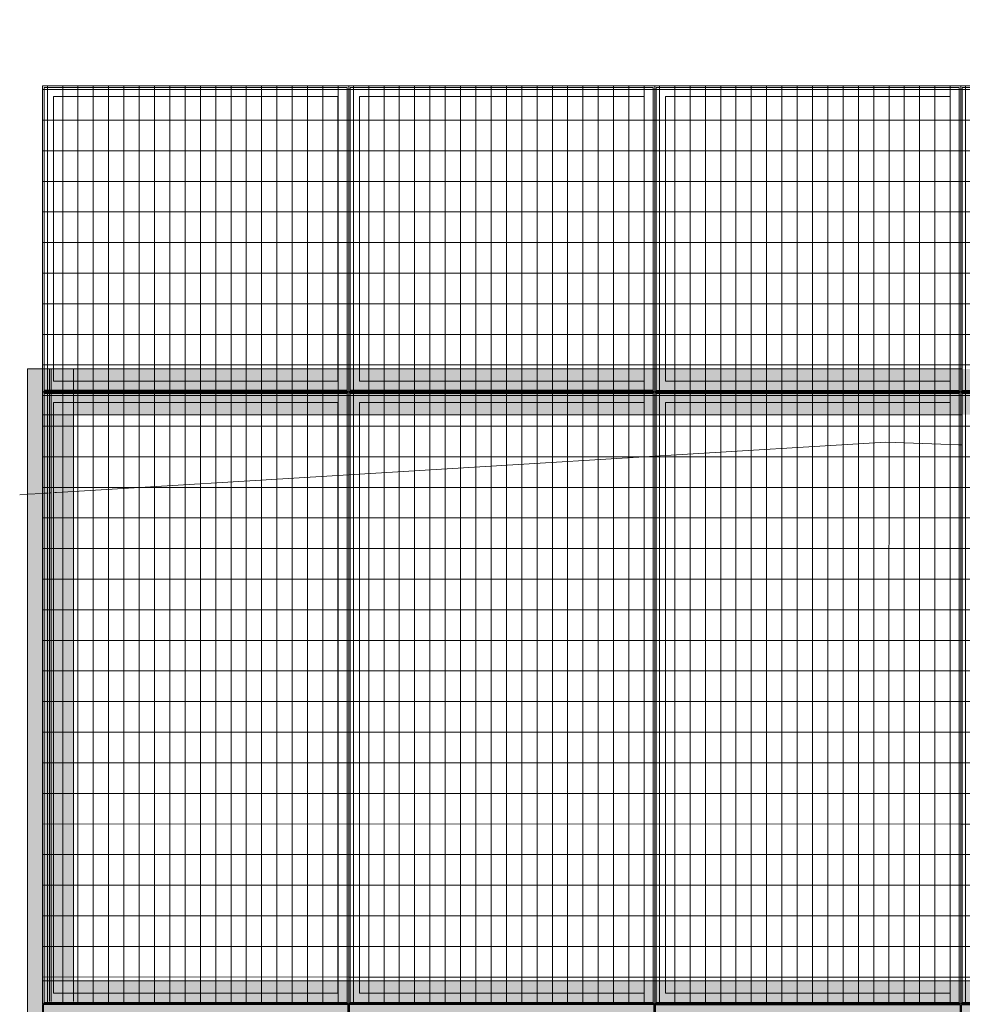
# Model space of a CAD drawing. Header units: metres. Extents: x -373759 to -373409, y 810976 to 811228.
# Tile 8 of 153: x -373684.46 to -373681.38, y 811119.88 to 811123.1. Entities that reach past the tile are written whole.
import ezdxf

# ---------------------------------------------------------------- set-up
doc = ezdxf.new("R2010")
doc.units = ezdxf.units.M
doc.header["$XCLIPFRAME"] = 2
doc.linetypes.add('TRAÇO 1mm', pattern=[2, 1, -1])
doc.layers.add('A-GENM', color=7, linetype='Continuous', lineweight=5)
doc.layers.add('S-BEAM', color=7, linetype='Continuous', lineweight=5)
doc.layers.add('BASE ALAMEDA JULIO MULLER 1_explodidoR01_dwg', color=7, linetype='Continuous', lineweight=5, true_color=0x767676)
doc.layers.add('Curva_Intermediária', color=7, linetype='Continuous', lineweight=9, true_color=0x656565)
picture_1 = doc.add_image_def('image1.jpg', size_in_pixel=(999, 584))

# ---------------------------------------------------------------- blocks, each defined once
blk = doc.blocks.new('BASE ALAMEDA JULIO MULLER 1_explodidoR01_dwg-478056-PISTA INFERIOR PARTE 1')
at = {"layer": 'Curva_Intermediária', "color": 9, "lineweight": 5, "true_color": 0xc0c0c0}
for p, q in [((-54847.2, 911756.4), (-54872.2, 911761.9)), ((-54798.8, 911745.8), (-54847.2, 911756.4)), ((-54793.9, 911744.8), (-54798, 911745.7)), ((-54789.1, 911743.7), (-54793.2, 911744.6)), ((-54785.1, 911742.8), (-54788.9, 911743.7)), ((-54781.6, 911742.1), (-54784.8, 911742.8)), ((-54770.6, 911739.7), (-54777.2, 911741.1)), ((-54759.1, 911737.1), (-54762.8, 911738)), ((-54754.8, 911736.2), (-54758.8, 911737.1)), ((-54700.4, 911724.3), (-54754.5, 911736.1)), ((-53854.4, 911539), (-54700.4, 911724.3)), ((-53820.9, 911531.6), (-53854.4, 911539)), ((-53785.9, 911524), (-53819.5, 911531.3)), ((-52875.8, 911324.6), (-53785.9, 911524)), ((-52842.1, 911317.2), (-52875.8, 911324.6)), ((-52807.3, 911309.6), (-52841, 911317)), ((-51876.5, 911082.7), (-51902.6, 911091)), ((-51869.7, 911080.5), (-51874, 911081.9)), ((-51864.5, 911078.8), (-51868.9, 911080.2))]:
    blk.add_line(p, q, dxfattribs=at)
at = {"layer": 'Curva_Intermediária', "color": 9, "lineweight": 5, "true_color": 0xc0c0c0, "flags": 128}
blk.add_lwpolyline([(-51902.6, 911091), (-52102.5, 911155.2), (-52807.3, 911309.6)], dxfattribs=at)
blk = doc.blocks.new('_EST_ PLACA PISO ESTRUTURAL MEIO - _EST_ PLACA PISO ESTRUTURAL MEIO-3577490-PISTA INFERIOR PARTE 1')
at = {"layer": 'A-GENM', "color": 253, "true_color": 0xaaaaaa}
for p, q in [((-1000, 500), (-1000, -500)), ((-997.5, 500), (997.5, 500)), ((-875.8, 500), (-997.5, 500)), ((997.5, 497.5), (-997.5, 497.5)), ((-997.5, 497.5), (997.5, 497.5)), ((-997.5, 497.5), (-997.5, -497.5)), ((-997.5, 497.5), (-997.5, -497.5)), ((-997.5, -497.5), (-997.5, 497.5)), ((-997.5, 497.5), (-997.5, -497.5)), ((-842.5, 500), (-875.8, 500)), ((-875.8, 497.5), (-875.8, -497.5)), ((842.5, 500), (-842.5, 500)), ((-842.5, -497.5), (-842.5, 497.5)), ((875.8, 500), (842.5, 500)), ((842.5, 497.5), (842.5, -497.5)), ((997.5, 500), (875.8, 500)), ((875.8, 497.5), (875.8, -497.5)), ((997.5, -497.5), (997.5, 497.5)), ((997.5, 497.5), (997.5, -497.5)), ((997.5, 497.5), (997.5, -497.5)), ((997.5, 497.5), (997.5, -497.5)), ((1000, 500), (1000, -500)), ((997.5, -497.5), (-997.5, -497.5)), ((-997.5, -497.5), (997.5, -497.5)), ((-997.5, -500), (-875.8, -500)), ((997.5, -500), (-997.5, -500)), ((-875.8, -500), (-842.5, -500)), ((-842.5, -500), (842.5, -500)), ((842.5, -500), (875.8, -500)), ((875.8, -500), (997.5, -500))]:
    blk.add_line(p, q, dxfattribs=at)
blk = doc.blocks.new('_EST_ PLACA PISO ESTRUTURAL MEIO - _EST_ PLACA PISO ESTRUTURAL MEIO-V3-PISTA INFERIOR PARTE 1')
at = {"layer": 'A-GENM', "color": 253, "true_color": 0xaaaaaa}
for p, q in [((-1000, 500), (-1000, -500)), ((-997.5, 500), (997.5, 500)), ((-875.8, 500), (-997.5, 500)), ((997.5, 497.5), (-997.5, 497.5)), ((-997.5, 497.5), (997.5, 497.5)), ((-997.5, 497.5), (-997.5, -497.5)), ((-997.5, 497.5), (-997.5, -497.5)), ((-997.5, -497.5), (-997.5, 497.5)), ((-997.5, 497.5), (-997.5, -497.5)), ((-842.5, 500), (-875.8, 500)), ((-875.8, 497.5), (-875.8, -497.5)), ((842.5, 500), (-842.5, 500)), ((-842.5, -497.5), (-842.5, 497.5)), ((875.8, 500), (842.5, 500)), ((842.5, 497.5), (842.5, -497.5)), ((997.5, 500), (875.8, 500)), ((875.8, 497.5), (875.8, -497.5)), ((997.5, -497.5), (997.5, 497.5)), ((997.5, 497.5), (997.5, -497.5)), ((997.5, 497.5), (997.5, -497.5)), ((997.5, 497.5), (997.5, -497.5)), ((1000, 500), (1000, -500)), ((997.5, -497.5), (-997.5, -497.5)), ((-997.5, -497.5), (997.5, -497.5)), ((-997.5, -500), (-875.8, -500)), ((997.5, -500), (-997.5, -500)), ((-875.8, -500), (-842.5, -500)), ((-842.5, -500), (842.5, -500)), ((842.5, -500), (875.8, -500)), ((875.8, -500), (997.5, -500))]:
    blk.add_line(p, q, dxfattribs=at)
blk = doc.blocks.new('_EST_ PLACA PISO ESTRUTURAL MEIO - _EST_ PLACA PISO ESTRUTURAL MEIO-V4-PISTA INFERIOR PARTE 1')
at = {"layer": 'A-GENM', "color": 253, "true_color": 0xaaaaaa}
for p, q in [((-1000, 500), (-1000, -500)), ((-997.5, 500), (997.5, 500)), ((-875.8, 500), (-997.5, 500)), ((997.5, 497.5), (-997.5, 497.5)), ((-997.5, 497.5), (997.5, 497.5)), ((-997.5, 497.5), (-997.5, -497.5)), ((-997.5, 497.5), (-997.5, -497.5)), ((-997.5, -497.5), (-997.5, 497.5)), ((-997.5, 497.5), (-997.5, -497.5)), ((-842.5, 500), (-875.8, 500)), ((-875.8, 497.5), (-875.8, -497.5)), ((842.5, 500), (-842.5, 500)), ((-842.5, -497.5), (-842.5, 497.5)), ((875.8, 500), (842.5, 500)), ((842.5, 497.5), (842.5, -497.5)), ((997.5, 500), (875.8, 500)), ((875.8, 497.5), (875.8, -497.5)), ((997.5, -497.5), (997.5, 497.5)), ((997.5, 497.5), (997.5, -497.5)), ((997.5, 497.5), (997.5, -497.5)), ((997.5, 497.5), (997.5, -497.5)), ((1000, 500), (1000, -500)), ((997.5, -497.5), (-997.5, -497.5)), ((-997.5, -497.5), (997.5, -497.5)), ((-997.5, -500), (-875.8, -500)), ((997.5, -500), (-997.5, -500)), ((-875.8, -500), (-842.5, -500)), ((-842.5, -500), (842.5, -500)), ((842.5, -500), (875.8, -500)), ((875.8, -500), (997.5, -500))]:
    blk.add_line(p, q, dxfattribs=at)
blk = doc.blocks.new('_EME_ GRADEX PISO 3X1  - _EME_ GRADEX PISO 3X1 -3587918-PISTA INFERIOR PARTE 1')
at = {"layer": 'A-GENM', "true_color": 0xaaaaaa}
h = blk.add_hatch(dxfattribs=at)
h.set_pattern_fill('FP_1', color=253, style=0, pattern_type=2)
h.set_pattern_definition([(270, (3125.54, 1874.46), (100, 6e-15), []), (0, (3125.54, 1874.46), (0, 50), [])])
h.paths.add_polyline_path([(0, -1000), (3000, -1000), (3000, 0), (0, 0), (0, -502.1)], flags=0)
at = {"layer": 'A-GENM', "color": 253, "true_color": 0xaaaaaa}
for p, q in [((0, -1000), (0, 0)), ((0, 0), (2000, 0)), ((2000, 0), (0, 0)), ((0, 0), (0, -1000)), ((0, -1000), (0, 0)), ((0, 0), (3000, 0)), ((3000, 0), (0, 0)), ((0, 0), (0, -1000)), ((2000, 0), (2000, -1000)), ((2000, -1000), (2000, 0)), ((3000, 0), (3000, -1000)), ((3000, -1000), (3000, 0)), ((5, -5), (1995, -5)), ((5, -995), (5, -5)), ((5, -5), (1995, -5)), ((5, -995), (5, -5)), ((1995, -5), (1995, -995)), ((1995, -5), (1995, -995)), ((2000, -1000), (2000, 0)), ((2000, 0), (3000, 0)), ((3000, 0), (2000, 0)), ((2000, 0), (2000, -1000)), ((2005, -5), (2995, -5)), ((2005, -995), (2005, -5)), ((2005, -5), (2995, -5)), ((2005, -995), (2005, -5)), ((2995, -5), (2995, -995)), ((2995, -5), (2995, -995)), ((3000, 0), (3000, -1000)), ((3000, -1000), (3000, 0)), ((1965, -35), (35, -35)), ((35, -35), (35, -965)), ((35, -965), (35, -35)), ((35, -35), (1965, -35)), ((1965, -965), (1965, -35)), ((1965, -35), (1965, -965)), ((2965, -35), (2035, -35)), ((2035, -35), (2035, -965)), ((2035, -965), (2035, -35)), ((2035, -35), (2965, -35)), ((2965, -965), (2965, -35)), ((2965, -35), (2965, -965)), ((35, -965), (1965, -965)), ((1965, -965), (35, -965)), ((2035, -965), (2965, -965)), ((2965, -965), (2035, -965)), ((1995, -995), (5, -995)), ((1995, -995), (5, -995)), ((2995, -995), (2005, -995)), ((2995, -995), (2005, -995)), ((2000, -1000), (0, -1000)), ((0, -1000), (2000, -1000)), ((3000, -1000), (0, -1000)), ((0, -1000), (3000, -1000)), ((3000, -1000), (2000, -1000)), ((2000, -1000), (3000, -1000))]:
    blk.add_line(p, q, dxfattribs=at)
blk = doc.blocks.new('M_W-Wide Flange - VIGA I 15X17-3833530-PISTA INFERIOR PARTE 1')
at = {"layer": 'S-BEAM', "true_color": 0xff8080, "transparency": 33554432}
h = blk.add_hatch(color=11, dxfattribs=at)
h.paths.add_polyline_path([(-13500, 75), (-14500, 75), (-14500, 19.7), (-13500, 19.7)], flags=0)
h.paths.add_polyline_path([(14498.8, 19.7), (14498.8, 75), (-13500, 75), (-13500, 19.7), (-10189.1, 19.7), (14495, 19.7)], flags=0)
h = blk.add_hatch(color=11, dxfattribs=at)
h.paths.add_polyline_path([(14498.8, -75), (14498.8, 75), (-14500, 75), (-14497.5, -75), (14497.5, -75)], flags=0)
h.paths.add_polyline_path([(13495, 0), (13495, 0), (13500, 0)], flags=0)
h.paths.add_polyline_path([(12495, 0), (12495, 0), (12500, 0)], flags=0)
h.paths.add_polyline_path([(11495, 0), (11495, 0), (11500, 0)], flags=0)
h.paths.add_polyline_path([(10495, 0), (10495, 0), (10500, 0)], flags=0)
h.paths.add_polyline_path([(9495, 0), (9495, 0), (9500, 0)], flags=0)
h.paths.add_polyline_path([(8495, 0), (8495, 0), (8500, 0)], flags=0)
h.paths.add_polyline_path([(7495, 0), (7495, 0), (7500, 0)], flags=0)
h.paths.add_polyline_path([(6495, 0), (6495, 0), (6500, 0)], flags=0)
h.paths.add_polyline_path([(5495, 0), (5495, 0), (5500, 0)], flags=0)
h.paths.add_polyline_path([(4495, 0), (4495, 0), (4500, 0)], flags=0)
h.paths.add_polyline_path([(3495, 0), (3495, 0), (3500, 0)], flags=0)
h.paths.add_polyline_path([(2495, 0), (2495, 0), (2500, 0)], flags=0)
h.paths.add_polyline_path([(1495, 0), (1495, 0), (1500, 0)], flags=0)
h.paths.add_polyline_path([(500, 5), (500, 5), (500, 35)], flags=0)
h.paths.add_polyline_path([(-500, 5), (-500, 5), (-500, 35)], flags=0)
h.paths.add_polyline_path([(-1500, 5), (-1500, 5), (-1500, 35)], flags=0)
h.paths.add_polyline_path([(-2500, 5), (-2500, 5), (-2500, 35)], flags=0)
h.paths.add_polyline_path([(-3500, 5), (-3500, 5), (-3500, 35)], flags=0)
h.paths.add_polyline_path([(-5500, 5), (-5500, 5), (-5500, 35)], flags=0)
h.paths.add_polyline_path([(-6500, 5), (-6500, 5), (-6500, 35)], flags=0)
h.paths.add_polyline_path([(-8500, 5), (-8500, 5), (-8500, 35)], flags=0)
h.paths.add_polyline_path([(-9500, 5), (-9500, 5), (-9500, 35)], flags=0)
h.paths.add_polyline_path([(-10500, 5), (-10500, 5), (-10500, 35)], flags=0)
h.paths.add_polyline_path([(-12500, 5), (-12500, 5), (-12500, 35)], flags=0)
h = blk.add_hatch(color=11, dxfattribs=at)
h.paths.add_polyline_path([(14498.8, 2.7), (14498.8, 19.7), (-14500, 19.7), (-14497.3, 2.7), (14497.2, 2.7)], flags=0)
h.paths.add_polyline_path([(3505, 5), (3505, 5), (3535, 5)], flags=0)
at = {"layer": 'S-BEAM', "color": 1, "true_color": 0xff0000}
for p, q in [((-14500, 75), (-14500, 7.7)), ((-14500, 0), (-14500, 75)), ((-14500, 75), (-14500, 19.7)), ((-14500, 19.7), (-14500, 75)), ((-14495.2, 75), (-14500, 75)), ((-14500, 75), (-14495.2, 75)), ((-14500, 75), (-14495.2, 75)), ((-14500, 75), (-14495.2, 75)), ((-14465.6, 75), (-14495, 75)), ((-14495, 75), (-14465.6, 75)), ((-14495, 75), (-14465.6, 75)), ((-14495, 75), (-14465.6, 75)), ((-13535, 75), (-14465, 75)), ((-14465, 75), (-13535, 75)), ((-14465, 75), (-13535, 75)), ((-14465, 75), (-13535, 75)), ((-13505, 75), (-13534.4, 75)), ((-13534.4, 75), (-13505, 75)), ((-13534.4, 75), (-13505, 75)), ((-13534.4, 75), (-13505, 75)), ((-13495.2, 75), (-13504.8, 75)), ((-13504.8, 75), (-13495.2, 75)), ((-13504.8, 75), (-13495.2, 75)), ((-13504.8, 75), (-13495.2, 75)), ((-13465.6, 75), (-13495, 75)), ((-13495, 75), (-13465.6, 75)), ((-13495, 75), (-13465.6, 75)), ((-13495, 75), (-13465.6, 75)), ((-12535, 75), (-13465, 75)), ((-13465, 75), (-12535, 75)), ((-13465, 75), (-12535, 75)), ((-13465, 75), (-12535, 75)), ((-12505, 75), (-12534.4, 75)), ((-12534.4, 75), (-12505, 75)), ((-12534.4, 75), (-12505, 75)), ((-12534.4, 75), (-12505, 75)), ((-12495.2, 75), (-12504.8, 75)), ((-12504.8, 75), (-12495.2, 75)), ((-12504.8, 75), (-12495.2, 75)), ((-12504.8, 75), (-12495.2, 75)), ((-12465.6, 75), (-12495, 75)), ((-12495, 75), (-12465.6, 75)), ((-12495, 75), (-12465.6, 75)), ((-12495, 75), (-12465.6, 75)), ((-11535, 75), (-12465, 75)), ((-12465, 75), (-11535, 75)), ((-12465, 75), (-11535, 75)), ((-12465, 75), (-11535, 75)), ((-11505, 75), (-11534.4, 75)), ((-11534.4, 75), (-11505, 75)), ((-11534.4, 75), (-11505, 75)), ((-11534.4, 75), (-11505, 75)), ((-11495.2, 75), (-11504.8, 75)), ((-11504.8, 75), (-11495.2, 75)), ((-11504.8, 75), (-11495.2, 75)), ((-11504.8, 75), (-11495.2, 75)), ((-11465.6, 75), (-11495, 75)), ((-11495, 75), (-11465.6, 75)), ((-11495, 75), (-11465.6, 75)), ((-11495, 75), (-11465.6, 75)), ((-14500, 19.7), (-14500, 5)), ((-14500, 11.2), (-14500, 19.7)), ((-14500, 2.7), (-14500, 11.2)), ((-14500, 5), (-14500, 2.7)), ((-14500, 3.3), (-14500, 0))]:
    blk.add_line(p, q, dxfattribs=at)
at = {"layer": 'S-BEAM'}
for p, q in [((-13502.7, 2.7), (-14497.3, 2.7)), ((-12502.7, 2.7), (-13497.3, 2.7)), ((-11502.8, 2.7), (-12497.2, 2.7)), ((-10502.8, 2.7), (-11497.2, 2.7))]:
    blk.add_line(p, q, dxfattribs=at)
blk = doc.blocks.new('M_W-Wide Flange - VIGA I 15X17-V355-PISTA INFERIOR PARTE 1')
at = {"layer": 'S-BEAM', "true_color": 0xff8080, "transparency": 33554432}
h = blk.add_hatch(color=11, dxfattribs=at)
h.paths.add_polyline_path([(14498.8, 19.7), (14498.8, 75), (1500, 75), (1500, 19.7), (14495.1, 19.7)], flags=0)
h.paths.add_polyline_path([(-13500, 75), (-14500, 75), (-14500, 19.7), (-13500, 19.7)], flags=0)
h.paths.add_polyline_path([(1500, 19.7), (1500, 75), (-13500, 75), (-13500, 19.7), (-10189.1, 19.7), (1500, 19.7)], flags=0)
h = blk.add_hatch(color=11, dxfattribs=at)
h.paths.add_polyline_path([(-500, 5), (-500, 5), (-500, 0)], flags=0)
h.paths.add_polyline_path([(-13500, 75), (-14500, 75), (-14499.8, -75), (-13500, -75), (-13500, 5)], flags=0)
h.paths.add_polyline_path([(-11500, 75), (-13500, 75), (-13499.8, -75), (-11500, -75), (-11500, 5)], flags=0)
h.paths.add_polyline_path([(-9500, 75), (-11500, 75), (-11499.8, -75), (-9500, -75), (-9500, 5)], flags=0)
h.paths.add_polyline_path([(-7500, 75), (-9500, 75), (-9499.8, -75), (-7500, -75), (-7500, 5)], flags=0)
h.paths.add_polyline_path([(1500, 0), (1500, 5), (1500, 75), (-7500, 75), (-7499.8, -75), (1500, -75), (1500, -5)], flags=0)
h.paths.add_polyline_path([(14498.8, -75), (14498.8, 75), (1500, 75), (1500.2, -75), (14495, -75)], flags=0)
h.paths.add_polyline_path([(1495, 0), (1495, 5), (1495, 5), (1495, 0)], flags=0)
h.paths.add_polyline_path([(2535, 35), (2535, 35), (3141.5, 35)], flags=0)
h.paths.add_polyline_path([(-4495, 35), (-4495, 35), (-4476, 35)], flags=0)
h = blk.add_hatch(color=11, dxfattribs=at)
h.paths.add_polyline_path([(14498.8, 2.7), (14498.8, 19.7), (-14500, 19.7), (-14497.3, 2.7), (14497.2, 2.7)], flags=0)
h.paths.add_polyline_path([(12495, 5), (12495, 5), (12465, 4.8)], flags=0)
h.paths.add_polyline_path([(8854.7, 5), (8854.7, 5), (9465, 5)], flags=0)
h.paths.add_polyline_path([(-11505, 5), (-11505, 5), (-11535, 5)], flags=0)
h.paths.add_polyline_path([(-11505, 5), (-11505, 5), (-11525.1, 4.9)], flags=0)
h.paths.add_polyline_path([(7465, 5), (7465, 5), (7495, 5)], flags=0)
h.paths.add_polyline_path([(6535, 5), (6535, 5), (6950.3, 5)], flags=0)
h.paths.add_polyline_path([(-8505, 5), (-8505, 5), (-8535, 5)], flags=0)
h.paths.add_polyline_path([(-4505, 5), (-4505, 5), (-4535, 5)], flags=0)
h.paths.add_polyline_path([(-6505, 5), (-6505, 5), (-6535, 5)], flags=0)
h.paths.add_polyline_path([(-7505, 5), (-7505, 5), (-7535, 5)], flags=0)
h.paths.add_polyline_path([(-10505, 5), (-10505, 5), (-10535, 5)], flags=0)
h = blk.add_hatch(color=11, dxfattribs=at)
h.paths.add_polyline_path([(14498.8, -19.8), (14497.3, -2.8), (-14500, -5.2), (-14499.9, -19.8), (14495, -19.8)], flags=0)
h.paths.add_polyline_path([(13535, -3.3), (13535, -3.3), (13933, -3.3)], flags=0)
h = blk.add_hatch(color=11, dxfattribs=at)
h.paths.add_polyline_path([(13500, -19.8), (13500, -19.8), (-14500, -19.9), (-14499.8, -75), (13500, -75)], flags=0)
h.paths.add_polyline_path([(14498.8, -75), (14498.8, -19.8), (13500, -19.8), (13500.2, -75), (14495, -75)], flags=0)
at = {"layer": 'S-BEAM', "color": 1, "true_color": 0xff0000}
for p, q in [((-14500, 75), (-14500, 7.7)), ((-14500, -75), (-14500, 75)), ((-14500, 75), (-14500, 19.7)), ((-14500, 19.7), (-14500, 75)), ((-14495.3, 75), (-14500, 75)), ((-14500, 75), (-14495.3, 75)), ((-14500, 75), (-14495.3, 75)), ((-14500, 75), (-14495.3, 75)), ((-14466.2, 75), (-14495, 75)), ((-14495, 75), (-14466.2, 75)), ((-14495, 75), (-14466.2, 75)), ((-14495, 75), (-14466.2, 75)), ((-13535, 75), (-14465, 75)), ((-14465, 75), (-13535, 75)), ((-14465, 75), (-13535, 75)), ((-14465, 75), (-13535, 75)), ((-13505, 75), (-13533.7, 75)), ((-13533.7, 75), (-13505, 75)), ((-13533.7, 75), (-13505, 75)), ((-13533.7, 75), (-13505, 75)), ((-13495.3, 75), (-13504.6, 75)), ((-13504.6, 75), (-13495.3, 75)), ((-13504.6, 75), (-13495.3, 75)), ((-13504.6, 75), (-13495.3, 75)), ((-13466.2, 75), (-13495, 75)), ((-13495, 75), (-13466.2, 75)), ((-13495, 75), (-13466.2, 75)), ((-13495, 75), (-13466.2, 75)), ((-12535, 75), (-13465, 75)), ((-13465, 75), (-12535, 75)), ((-13465, 75), (-12535, 75)), ((-13465, 75), (-12535, 75)), ((-12505, 75), (-12533.7, 75)), ((-12533.7, 75), (-12505, 75)), ((-12533.7, 75), (-12505, 75)), ((-12533.7, 75), (-12505, 75)), ((-12495.3, 75), (-12504.6, 75)), ((-12504.6, 75), (-12495.3, 75)), ((-12504.6, 75), (-12495.3, 75)), ((-12504.6, 75), (-12495.3, 75)), ((-12466.2, 75), (-12495, 75)), ((-12495, 75), (-12466.2, 75)), ((-12495, 75), (-12466.2, 75)), ((-12495, 75), (-12466.2, 75)), ((-11535, 75), (-12465, 75)), ((-12465, 75), (-11535, 75)), ((-12465, 75), (-11535, 75)), ((-12465, 75), (-11535, 75)), ((-11505, 75), (-11533.7, 75)), ((-11533.7, 75), (-11505, 75)), ((-11533.7, 75), (-11505, 75)), ((-11533.7, 75), (-11505, 75)), ((-11495.3, 75), (-11504.6, 75)), ((-11504.6, 75), (-11495.3, 75)), ((-11504.6, 75), (-11495.3, 75)), ((-11504.6, 75), (-11495.3, 75)), ((-14500, 19.7), (-14500, 7.7)), ((-14500, 11.2), (-14500, 19.7)), ((-14500, 7.7), (-14500, 11.2)), ((-14500, 7.7), (-14500, 5)), ((-14500, 2.7), (-14500, 7.7)), ((-14500, 5), (-14500, 2.7)), ((-14500, 3.3), (-14500, -3.3)), ((-14500, -11.3), (-14500, -2.8)), ((-14500, -2.8), (-14500, -3.3)), ((-14500, -3.3), (-14500, -19.8)), ((-14500, -7.7), (-14500, -75)), ((-14500, -19.8), (-14500, -11.3)), ((-14500, -75), (-14500, -19.8)), ((-14500, -19.8), (-14500, -75)), ((-14499.8, -75), (-14495, -75)), ((-14499.8, -75), (-14495, -75)), ((-14499.8, -75), (-14495, -75)), ((-14499.8, -75), (-14495, -75)), ((-14493.9, -75), (-14465, -75)), ((-14493.9, -75), (-14465, -75)), ((-14493.9, -75), (-14465, -75)), ((-14493.9, -75), (-14465, -75)), ((-14465, -75), (-13535, -75)), ((-14465, -75), (-13535, -75)), ((-14465, -75), (-13535, -75)), ((-14465, -75), (-13535, -75)), ((-13535, -75), (-13506.1, -75)), ((-13535, -75), (-13506.1, -75)), ((-13535, -75), (-13506.1, -75)), ((-13535, -75), (-13506.1, -75)), ((-13505, -75), (-13500.2, -75)), ((-13505, -75), (-13500.2, -75)), ((-13505, -75), (-13500.2, -75)), ((-13505, -75), (-13500.2, -75)), ((-13499.8, -75), (-13495, -75)), ((-13499.8, -75), (-13495, -75)), ((-13499.8, -75), (-13495, -75)), ((-13499.8, -75), (-13495, -75)), ((-13493.9, -75), (-13465, -75)), ((-13493.9, -75), (-13465, -75)), ((-13493.9, -75), (-13465, -75)), ((-13493.9, -75), (-13465, -75)), ((-13465, -75), (-12535, -75)), ((-13465, -75), (-12535, -75)), ((-13465, -75), (-12535, -75)), ((-13465, -75), (-12535, -75)), ((-12535, -75), (-12506.1, -75)), ((-12535, -75), (-12506.1, -75)), ((-12535, -75), (-12506.1, -75)), ((-12535, -75), (-12506.1, -75)), ((-12505, -75), (-12500.2, -75)), ((-12505, -75), (-12500.2, -75)), ((-12505, -75), (-12500.2, -75)), ((-12505, -75), (-12500.2, -75)), ((-12499.8, -75), (-12495, -75)), ((-12499.8, -75), (-12495, -75)), ((-12499.8, -75), (-12495, -75)), ((-12499.8, -75), (-12495, -75)), ((-12493.9, -75), (-12465, -75)), ((-12493.9, -75), (-12465, -75)), ((-12493.9, -75), (-12465, -75)), ((-12493.9, -75), (-12465, -75)), ((-12465, -75), (-11535, -75)), ((-12465, -75), (-11535, -75)), ((-12465, -75), (-11535, -75)), ((-12465, -75), (-11535, -75)), ((-11535, -75), (-11506.1, -75)), ((-11535, -75), (-11506.1, -75)), ((-11535, -75), (-11506.1, -75)), ((-11535, -75), (-11506.1, -75)), ((-11505, -75), (-11500.2, -75)), ((-11505, -75), (-11500.2, -75)), ((-11505, -75), (-11500.2, -75)), ((-11505, -75), (-11500.2, -75)), ((-11499.8, -75), (-11495, -75)), ((-11499.8, -75), (-11495, -75)), ((-11499.8, -75), (-11495, -75)), ((-11499.8, -75), (-11495, -75))]:
    blk.add_line(p, q, dxfattribs=at)
at = {"layer": 'S-BEAM'}
for p, q in [((-13502.7, 2.7), (-14497.3, 2.7)), ((-12502.7, 2.7), (-13497.3, 2.7)), ((-11502.7, 2.7), (-12497.3, 2.7)), ((-10502.7, 2.7), (-11497.3, 2.7)), ((-13502.8, -2.8), (-14497.2, -2.8)), ((-12502.8, -2.8), (-13497.2, -2.8)), ((-11502.8, -2.8), (-12497.2, -2.8)), ((-10502.8, -2.8), (-11497.2, -2.8))]:
    blk.add_line(p, q, dxfattribs=at)
blk = doc.blocks.new('M_W-Wide Flange - VIGA I 25X15-V356-PISTA INFERIOR PARTE 1')
at = {"layer": 'S-BEAM'}
for p, q in [((965.8, 2.7), (962.6, 2.7)), ((973.8, 2.7), (970.2, 2.7)), ((977.9, 2.7), (973.8, 2.7)), ((982.3, 2.7), (977.9, 2.7)), ((1037.5, 2.7), (982.3, 2.7)), ((2887.5, 2.7), (1037.5, 2.7)), ((2947.1, 2.7), (2887.5, 2.7)), ((2951.2, 2.7), (2947.1, 2.7)), ((2954.8, 2.7), (2951.2, 2.7)), ((2962.4, 2.7), (2959.2, 2.7)), ((2965.8, 2.7), (2962.6, 2.7)), ((2973.7, 2.7), (2970.2, 2.7)), ((2977.8, 2.7), (2973.7, 2.7)), ((2982.2, 2.7), (2977.8, 2.7)), ((3037.5, 2.7), (2982.2, 2.7)), ((965.8, -2.8), (962.7, -2.8)), ((973.8, -2.8), (970.2, -2.8)), ((977.9, -2.8), (973.8, -2.8)), ((982.3, -2.8), (977.9, -2.8)), ((1037.5, -2.8), (982.3, -2.8)), ((2887.5, -2.8), (1037.5, -2.8)), ((2947.1, -2.8), (2887.5, -2.8)), ((2951.2, -2.8), (2947.1, -2.8)), ((2954.8, -2.8), (2951.2, -2.8)), ((2962.4, -2.8), (2959.2, -2.8)), ((2965.8, -2.8), (2962.7, -2.8)), ((2973.7, -2.8), (2970.2, -2.8)), ((2977.8, -2.8), (2973.7, -2.8)), ((2982.2, -2.8), (2977.8, -2.8)), ((3037.5, -2.8), (2982.2, -2.8))]:
    blk.add_line(p, q, dxfattribs=at)

msp = doc.modelspace()

# ---------------------------------------------------------------- hatches: boundary and pattern name
at = {"layer": 'S-BEAM', "true_color": 0xff8080, "transparency": 33554432}
for points in [[(-373684.3824, 811116.0065), (-373684.3766, 811116.0065), (-373684.3777, 811121.9589), (-373684.3824, 811121.9589), (-373684.3824, 811121.9589), (-373684.4318, 811121.9589), (-373684.4319, 811116.0065)], [(-373684.3824, 811116.0065), (-373684.2819, 811116.0065), (-373684.2818, 811121.9589), (-373684.3824, 811121.9589), (-373684.3824, 811121.9589), (-373684.4318, 811121.9589), (-373684.4319, 811116.0065)], [(-373684.3602, 811116.0065), (-373684.3596, 811116.0065), (-373684.3619, 811121.9589), (-373684.3766, 811121.9589), (-373684.3765, 811116.0065), (-373684.3618, 811116.0065)], [(-373684.2819, 811116.0065), (-373684.2818, 811121.9589), (-373684.3371, 811121.9589), (-373684.3371, 811116.0065)]]:
    msp.add_hatch(color=11, dxfattribs=at).paths.add_polyline_path(points, flags=0)
h = msp.add_hatch(color=11, dxfattribs=at)
h.paths.add_polyline_path([(-373684.3371, 811116.0065), (-373684.3371, 811121.9589), (-373684.3541, 811121.9589), (-373684.3518, 811116.0065), (-373684.3414, 811116.0065)], flags=0)
h.paths.add_polyline_path([(-373684.3535, 811121.8993), (-373684.3535, 811121.8993), (-373684.3535, 811121.9036)], flags=0)
h.paths.add_polyline_path([(-373684.3535, 811121.9037), (-373684.3535, 811121.9037), (-373684.3535, 811121.9128)], flags=0)

# ---------------------------------------------------------------- linework, layer by layer
at = {"color": 6, "linetype": 'TRAÇO 1mm', "lineweight": 30}
msp.add_circle((-373669.8776, 811116.8841), 16.9117, dxfattribs=at)
at = {"layer": 'S-BEAM', "color": 1, "true_color": 0xff0000}
for p, q in [((-373684.4318, 811121.9589), (-373684.4319, 811116.0065)), ((-373684.4319, 811116.0065), (-373684.4318, 811121.9589)), ((-373684.4319, 811116.0065), (-373684.4318, 811121.9589)), ((-373684.4319, 811116.0065), (-373684.4318, 811121.9589)), ((-373684.4318, 811121.9589), (-373684.3824, 811121.9589)), ((-373684.3824, 811121.9589), (-373684.4318, 811121.9589)), ((-373684.4318, 811121.9589), (-373684.3824, 811121.9589)), ((-373684.3824, 811121.9589), (-373684.4318, 811121.9589)), ((-373684.3824, 811121.9589), (-373684.3777, 811121.9589)), ((-373684.3777, 811121.9589), (-373684.3824, 811121.9589)), ((-373684.3824, 811121.9589), (-373684.3777, 811121.9589)), ((-373684.3777, 811121.9589), (-373684.3824, 811121.9589)), ((-373684.3774, 811121.9589), (-373684.3486, 811121.9589)), ((-373684.3766, 811121.9589), (-373684.3681, 811121.9589)), ((-373684.3722, 811121.9589), (-373684.3766, 811121.9589)), ((-373684.3646, 811121.9589), (-373684.3766, 811121.9589)), ((-373684.3619, 811121.9589), (-373684.3722, 811121.9589)), ((-373684.3681, 811121.9589), (-373684.3596, 811121.9589)), ((-373684.3596, 811121.9589), (-373684.3619, 811121.9589)), ((-373684.3535, 811121.9589), (-373684.3602, 811121.9589)), ((-373684.3535, 811121.9589), (-373684.3541, 811121.9589)), ((-373684.3541, 811121.9589), (-373684.3518, 811121.9589)), ((-373684.3491, 811121.9589), (-373684.3535, 811121.9589)), ((-373684.3518, 811121.9589), (-373684.3491, 811121.9589)), ((-373684.3474, 811121.9589), (-373684.2818, 811121.9589)), ((-373684.3371, 811121.9589), (-373684.3456, 811121.9589)), ((-373684.3456, 811121.9589), (-373684.3371, 811121.9589)), ((-373684.2818, 811121.9589), (-373684.3456, 811121.9589)), ((-373684.2818, 811121.9589), (-373684.3371, 811121.9589)), ((-373684.3371, 811121.9589), (-373684.2818, 811121.9589)), ((-373684.2818, 811121.919), (-373684.2818, 811121.9589)), ((-373684.2818, 811121.919), (-373684.2818, 811121.9589)), ((-373684.2818, 811121.919), (-373684.2818, 811121.9589)), ((-373684.2818, 811121.919), (-373684.2818, 811121.9589)), ((-373684.2818, 811121.9037), (-373684.2818, 811121.919)), ((-373684.2818, 811121.9037), (-373684.2818, 811121.919)), ((-373684.2818, 811121.9037), (-373684.2818, 811121.919)), ((-373684.2818, 811121.9037), (-373684.2818, 811121.919)), ((-373684.2818, 811121.8993), (-373684.2818, 811121.9037)), ((-373684.2818, 811121.8993), (-373684.2818, 811121.9037)), ((-373684.2818, 811121.8993), (-373684.2818, 811121.9037)), ((-373684.2818, 811121.8993), (-373684.2818, 811121.9037)), ((-373684.2818, 811121.8952), (-373684.2818, 811121.8993)), ((-373684.2818, 811121.8952), (-373684.2818, 811121.8993)), ((-373684.2818, 811121.8952), (-373684.2818, 811121.8993)), ((-373684.2818, 811121.8952), (-373684.2818, 811121.8993)), ((-373684.2818, 811121.8919), (-373684.2818, 811121.8952)), ((-373684.2818, 811121.8919), (-373684.2818, 811121.8952)), ((-373684.2818, 811121.8919), (-373684.2818, 811121.8952)), ((-373684.2818, 811121.8919), (-373684.2818, 811121.8952)), ((-373684.2818, 811121.8727), (-373684.2818, 811121.876)), ((-373684.2818, 811121.8727), (-373684.2818, 811121.876)), ((-373684.2818, 811121.8727), (-373684.2818, 811121.876)), ((-373684.2818, 811121.8727), (-373684.2818, 811121.876)), ((-373684.2818, 811121.8686), (-373684.2818, 811121.8727)), ((-373684.2818, 811121.8686), (-373684.2818, 811121.8727)), ((-373684.2818, 811121.8686), (-373684.2818, 811121.8727)), ((-373684.2818, 811121.8686), (-373684.2818, 811121.8727)), ((-373684.2818, 811121.849), (-373684.2818, 811121.8686)), ((-373684.2818, 811121.849), (-373684.2818, 811121.8686)), ((-373684.2818, 811121.849), (-373684.2818, 811121.8686)), ((-373684.2818, 811121.849), (-373684.2818, 811121.8686)), ((-373684.2818, 811121.8089), (-373684.2818, 811121.849)), ((-373684.2818, 811121.8089), (-373684.2818, 811121.849)), ((-373684.2818, 811121.8089), (-373684.2818, 811121.849)), ((-373684.2818, 811121.8089), (-373684.2818, 811121.849)), ((-373684.2818, 811119.959), (-373684.2818, 811121.8089)), ((-373684.2818, 811119.959), (-373684.2818, 811121.8089)), ((-373684.2818, 811119.959), (-373684.2818, 811121.8089)), ((-373684.2818, 811119.959), (-373684.2818, 811121.8089)), ((-373684.2818, 811119.919), (-373684.2818, 811119.959)), ((-373684.2818, 811119.919), (-373684.2818, 811119.959)), ((-373684.2818, 811119.919), (-373684.2818, 811119.959)), ((-373684.2818, 811119.919), (-373684.2818, 811119.959)), ((-373684.2818, 811119.9037), (-373684.2818, 811119.919)), ((-373684.2818, 811119.9037), (-373684.2818, 811119.919)), ((-373684.2818, 811119.9037), (-373684.2818, 811119.919)), ((-373684.2818, 811119.9037), (-373684.2818, 811119.919)), ((-373684.2818, 811119.8993), (-373684.2818, 811119.9037)), ((-373684.2818, 811119.8993), (-373684.2818, 811119.9037)), ((-373684.2818, 811119.8993), (-373684.2818, 811119.9037)), ((-373684.2818, 811119.8993), (-373684.2818, 811119.9037)), ((-373684.2818, 811119.8952), (-373684.2818, 811119.8993)), ((-373684.2818, 811119.8952), (-373684.2818, 811119.8993)), ((-373684.2818, 811119.8952), (-373684.2818, 811119.8993)), ((-373684.2818, 811119.8952), (-373684.2818, 811119.8993)), ((-373684.2818, 811119.8919), (-373684.2818, 811119.8952)), ((-373684.2818, 811119.8919), (-373684.2818, 811119.8952)), ((-373684.2818, 811119.8919), (-373684.2818, 811119.8952)), ((-373684.2818, 811119.8919), (-373684.2818, 811119.8952))]:
    msp.add_line(p, q, dxfattribs=at)

# ---------------------------------------------------------------- block references
at = {"layer": 'A-GENM', "color": 253, "true_color": 0xaaaaaa}
for name, p, xscale, yscale, zscale, rotation in [('_EME_ GRADEX PISO 3X1  - _EME_ GRADEX PISO 3X1 -3587918-PISTA INFERIOR PARTE 1', (-373684.3824, 811119.884), 0.001, 0.001, 0.001, 89.99971691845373), ('_EME_ GRADEX PISO 3X1  - _EME_ GRADEX PISO 3X1 -3587918-PISTA INFERIOR PARTE 1', (-373683.3824, 811119.884), 0.001, 0.001, 0.001, 89.99971691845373), ('_EME_ GRADEX PISO 3X1  - _EME_ GRADEX PISO 3X1 -3587918-PISTA INFERIOR PARTE 1', (-373682.3824, 811119.8839), 0.001, 0.001, 0.001, 89.99971691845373), ('_EME_ GRADEX PISO 3X1  - _EME_ GRADEX PISO 3X1 -3587918-PISTA INFERIOR PARTE 1', (-373681.3824, 811119.8839), 0.001, 0.001, 0.001, 89.99971691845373), ('_EST_ PLACA PISO ESTRUTURAL MEIO - _EST_ PLACA PISO ESTRUTURAL MEIO-3577490-PISTA INFERIOR PARTE 1', (-373683.8824, 811118.884), 0.0009999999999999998, 0.0009999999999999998, 0.0009999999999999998, 269.9997169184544), ('_EST_ PLACA PISO ESTRUTURAL MEIO - _EST_ PLACA PISO ESTRUTURAL MEIO-V3-PISTA INFERIOR PARTE 1', (-373682.8824, 811118.884), 0.0009999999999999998, 0.0009999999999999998, 0.0009999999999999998, 269.9997169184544), ('_EST_ PLACA PISO ESTRUTURAL MEIO - _EST_ PLACA PISO ESTRUTURAL MEIO-3577490-PISTA INFERIOR PARTE 1', (-373681.8824, 811118.8839), 0.0009999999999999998, 0.0009999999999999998, 0.0009999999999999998, 269.9997169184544), ('_EST_ PLACA PISO ESTRUTURAL MEIO - _EST_ PLACA PISO ESTRUTURAL MEIO-V4-PISTA INFERIOR PARTE 1', (-373680.8824, 811118.8839), 0.0009999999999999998, 0.0009999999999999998, 0.0009999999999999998, 269.9997169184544)]:
    msp.add_blockref(name, p, dxfattribs=dict(at, xscale=xscale, yscale=yscale, zscale=zscale, rotation=rotation))
at = {"layer": 'BASE ALAMEDA JULIO MULLER 1_explodidoR01_dwg', "color": 9, "true_color": 0xc0c0c0, "xscale": 0.0009999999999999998, "yscale": 0.0009999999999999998, "zscale": 0.0009999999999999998, "rotation": 15.8306522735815}
msp.add_blockref('BASE ALAMEDA JULIO MULLER 1_explodidoR01_dwg-478056-PISTA INFERIOR PARTE 1', (-373382.9422, 810259.3357), dxfattribs=at)
at = {"layer": 'S-BEAM', "color": 1, "true_color": 0xff0000, "xscale": 0.001, "yscale": 0.001, "zscale": 0.001}
for name, p in [('M_W-Wide Flange - VIGA I 15X17-V355-PISTA INFERIOR PARTE 1', (-373669.8824, 811121.8839)), ('M_W-Wide Flange - VIGA I 15X17-3833530-PISTA INFERIOR PARTE 1', (-373669.8824, 811119.8839))]:
    msp.add_blockref(name, p, dxfattribs=at)
at = {"layer": 'S-BEAM', "xscale": 0.001, "yscale": 0.001, "zscale": 0.001, "rotation": 89.99975580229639}
msp.add_blockref('M_W-Wide Flange - VIGA I 25X15-V356-PISTA INFERIOR PARTE 1', (-373684.3568, 811118.9214), dxfattribs=at)

# ---------------------------------------------------------------- pictures from other files: only their frames are drawn
image = msp.add_image(picture_1, insert=(-373760.7975, 810990.6628), size_in_units=(351.8083, 205.6617))
image.set_boundary_path([(4.5384, 95.0127), (998.5, 423.3533)])
image.dxf.flags = 15

doc.saveas('drawing.dxf')
